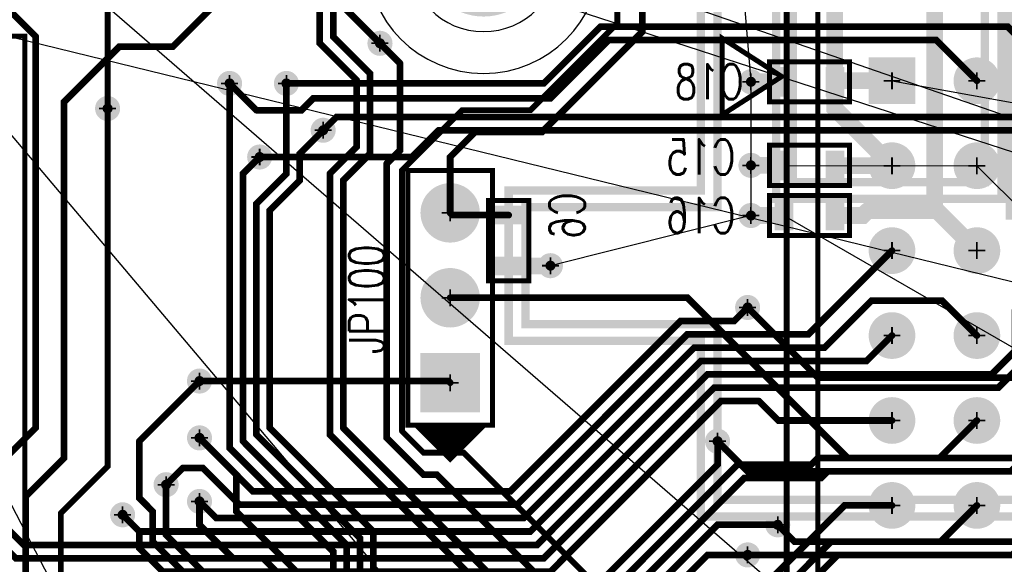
# Model space of a CAD drawing. Extents: x -1 to 210, y -5 to 148.
# Tile 20 of 52: x 91 to 121, y 58 to 75. Entities that reach past the tile are written whole.
import ezdxf
from ezdxf.enums import TextEntityAlignment as Align

# ---------------------------------------------------------------- set-up
doc = ezdxf.new("R2010")
doc.units = 0
for name, pattern in [('KEEPOUT_00011110', [2, 1, 1]), ('POUR_01_-1_0_000000', [2, 1, 1]), ('SIG_115', [2, 1, 1]), ('SIG_116', [2, 1, 1]), ('SIG_12', [2, 1, 1]), ('SIG_13', [2, 1, 1]), ('SIG_130', [2, 1, 1]), ('SIG_134', [2, 1, 1]), ('SIG_143', [2, 1, 1]), ('SIG_144', [2, 1, 1]), ('SIG_145', [2, 1, 1]), ('SIG_146', [2, 1, 1]), ('SIG_148', [2, 1, 1]), ('SIG_149', [2, 1, 1]), ('SIG_15', [2, 1, 1]), ('SIG_150', [2, 1, 1]), ('SIG_151', [2, 1, 1]), ('SIG_152', [2, 1, 1]), ('SIG_153', [2, 1, 1]), ('SIG_154', [2, 1, 1]), ('SIG_155', [2, 1, 1]), ('SIG_156', [2, 1, 1]), ('SIG_157', [2, 1, 1]), ('SIG_17', [2, 1, 1]), ('SIG_196', [2, 1, 1]), ('SIG_197', [2, 1, 1]), ('SIG_198', [2, 1, 1]), ('SIG_199', [2, 1, 1]), ('SIG_200', [2, 1, 1]), ('SIG_201', [2, 1, 1]), ('SIG_202', [2, 1, 1]), ('SIG_229', [2, 1, 1]), ('SIG_234', [2, 1, 1]), ('SIG_244', [2, 1, 1]), ('SIG_52', [2, 1, 1]), ('SIG_73', [2, 1, 1]), ('SIG_89', [2, 1, 1]), ('SIG_9', [2, 1, 1]), ('SIG_91', [2, 1, 1]), ('SIG_94', [2, 1, 1])]:
    doc.linetypes.add(name, pattern=pattern)
for name, color, linetype in [('DRIL_NPLTE_THRU_01', 176, 'CONTINUOUS'), ('DRIL_NPLTE_THRU_02', 255, 'CONTINUOUS'), ('DRIL_NPLTE_THRU_03', 106, 'CONTINUOUS'), ('DRIL_NPLTE_THRU_04', 16, 'CONTINUOUS'), ('DRIL_PLTE_THRU_01', 176, 'CONTINUOUS'), ('DRIL_PLTE_THRU_02', 255, 'CONTINUOUS'), ('DRIL_PLTE_THRU_03', 106, 'CONTINUOUS'), ('DRIL_PLTE_THRU_04', 16, 'CONTINUOUS'), ('DRIL_SYMBOL', 254, 'CONTINUOUS'), ('KEEPOUT_-1', 254, 'CONTINUOUS'), ('KEEPOUT_00', 34, 'CONTINUOUS'), ('KEEPOUT_01', 34, 'CONTINUOUS'), ('LINK_00', 57, 'CONTINUOUS'), ('PADS_BOT', 1, 'CONTINUOUS'), ('PADS_INNER', 5, 'CONTINUOUS'), ('PADS_TOP', 5, 'CONTINUOUS'), ('PART_BOT_2DLINE_00', 6, 'CONTINUOUS'), ('PART_NAME_01', 4, 'CONTINUOUS'), ('PART_NAME_04', 6, 'CONTINUOUS'), ('PART_TOP_2DLINE_00', 4, 'CONTINUOUS'), ('PART_TOP_2DLINE_01', 4, 'CONTINUOUS'), ('POUR_HEADER_02', 253, 'CONTINUOUS'), ('POUR_HEADER_03', 112, 'CONTINUOUS'), ('TRACE_01', 5, 'CONTINUOUS'), ('TRACE_04', 1, 'CONTINUOUS'), ('VIAPTS', 5, 'CONTINUOUS')]:
    doc.layers.add(name, color=color, linetype=linetype)
doc.styles.add('W0$15', font='simplex', dxfattribs={"width": 0.75})

# ---------------------------------------------------------------- blocks, each defined once
blk = doc.blocks.new('POUR_HEADER_0')
at = {"layer": 'POUR_HEADER_02', "linetype": 'POUR_01_-1_0_000000', "const_width": 0.25}
blk.add_lwpolyline([(127.75, 5.5), (127.75, -7.25), (105.5, -7.25), (105.5, -26), (99.75, -26), (99.75, -30.5), (105.5, -30.5), (105.5, -35.75), (120.25, -35.75), (120.25, -26.25), (115.25, -26.25), (115.25, -17), (137.75, -17)], dxfattribs=at)
blk = doc.blocks.new('POUR_HEADER_2')
at = {"layer": 'POUR_HEADER_02', "linetype": 'POUR_01_-1_0_000000', "const_width": 0.25}
blk.add_lwpolyline([(-10, 32.25), (-10, 18.5), (-32.25, 18.5), (-32.25, -0.25), (-38, -0.25), (-38, -3.75), (-32.25, -3.75), (-32.25, -9), (-18.5, -9), (-18.5, -0.5), (-23.5, -0.5), (-23.5, 9.75), (0, 9.75)], dxfattribs=at)
blk = doc.blocks.new('POUR_HEADER_4')
at = {"layer": 'POUR_HEADER_03', "linetype": 'POUR_01_-1_0_000000', "const_width": 0.25}
blk.add_lwpolyline([(-19.75, -1.25), (15.75, -1.25), (15.75, -4.75), (25.25, -4.75), (25.25, -61.25), (-2.25, -61.25), (-2.25, -106), (-25.75, -106), (-25.75, -70.75), (-16.75, -70.75), (-16.75, -50.25), (-30.5, -50.25), (-30.5, -40), (-53.25, -40), (-53.25, -46), (-59, -46), (-59, -34.75), (-2.25, -34.75), (-2.25, -52.25), (22, -52.25), (22, -22.5), (0, -22.5), (0, -6.5), (-19.75, -6.5)], close=True, dxfattribs=at)
blk = doc.blocks.new('POUR_HEADER_5')
at = {"layer": 'POUR_HEADER_03', "linetype": 'POUR_01_-1_0_000000', "const_width": 0.25}
blk.add_lwpolyline([(32, -31.75), (-25.75, -31.75), (-25.75, -44), (-19, -44), (-19, -38), (2.75, -38)], dxfattribs=at)
blk = doc.blocks.new('SMOOTH_0$15')
at = {"const_width": 0.075}
blk.add_lwpolyline([(-0.0375, 0, 1), (0.0375, 0, 1)], format="xyb", close=True, dxfattribs=at)
blk = doc.blocks.new('PART_BODY_BOT_22')
at = {"layer": 'PART_BOT_2DLINE_00', "const_width": 0.15}
blk.add_lwpolyline([(1.2, -0.6), (1.2, 0.6), (-1.2, 0.6), (-1.2, -0.6)], close=True, dxfattribs=at)
at = {"layer": 'PART_BOT_2DLINE_00'}
for p in [(-1.2, 0.6), (1.2, 0.6), (-1.2, -0.6), (1.2, -0.6)]:
    blk.add_blockref('SMOOTH_0$15', p, dxfattribs=at)
blk = doc.blocks.new('DRIL_HOLE_0')
blk.add_lwpolyline([(0, 0, 1), (0, 0, 1)], format="xyb", close=True)
blk = doc.blocks.new('PAD_0')
blk.add_lwpolyline([(0, 0, 1), (0, 0, 1)], format="xyb", close=True)
blk = doc.blocks.new('PAD_2')
at = {"const_width": 0.5588}
blk.add_lwpolyline([(-0.4445, 0), (0.4445, 0)], dxfattribs=at)
blk = doc.blocks.new('STK_BOT_5')
at = {"layer": 'DRIL_PLTE_THRU_01'}
blk.add_blockref('DRIL_HOLE_0', (0, 0), dxfattribs=at)
at = {"layer": 'DRIL_PLTE_THRU_02'}
blk.add_blockref('DRIL_HOLE_0', (0, 0), dxfattribs=at)
at = {"layer": 'DRIL_PLTE_THRU_03'}
blk.add_blockref('DRIL_HOLE_0', (0, 0), dxfattribs=at)
at = {"layer": 'DRIL_PLTE_THRU_04'}
blk.add_blockref('DRIL_HOLE_0', (0, 0), dxfattribs=at)
at = {"layer": 'PADS_BOT', "rotation": 90}
blk.add_blockref('PAD_2', (0, 0), dxfattribs=at)
at = {"layer": 'PADS_INNER'}
blk.add_blockref('PAD_0', (0, 0), dxfattribs=at)
at = {"layer": 'PADS_TOP'}
blk.add_blockref('PAD_0', (0, 0), dxfattribs=at)
blk = doc.blocks.new('SYM_BOT_3')
for name, p in [('PART_BODY_BOT_22', (0, 0)), ('STK_BOT_5', (-0.762, 0)), ('STK_BOT_5', (0.762, 0))]:
    blk.add_blockref(name, p)
blk = doc.blocks.new('PART_BOT_36')
blk.add_blockref('SYM_BOT_3', (0, 0))
at = {"layer": 'PART_NAME_04', "style": 'W0$15', "width": 0.75}
blk.add_text('C15', height=1.05, dxfattribs=at).set_placement((3.25, 0.25), align=Align.MIDDLE_CENTER)
blk = doc.blocks.new('PART_BOT_37')
blk.add_blockref('SYM_BOT_3', (0, 0))
at = {"layer": 'PART_NAME_04', "style": 'W0$15', "width": 0.75}
blk.add_text('C16', height=1.05, dxfattribs=at).set_placement((3.25, 0), align=Align.MIDDLE_CENTER)
blk = doc.blocks.new('PART_BOT_39')
blk.add_blockref('SYM_BOT_3', (0, 0))
at = {"layer": 'PART_NAME_04', "style": 'W0$15', "width": 0.75}
blk.add_text('C18', height=1.05, dxfattribs=at).set_placement((3, 0), align=Align.MIDDLE_CENTER)
blk = doc.blocks.new('PART_BOT_48')
blk.add_blockref('SYM_BOT_3', (0, 0))
at = {"layer": 'PART_NAME_04', "style": 'W0$15', "width": 0.75}
blk.add_text('C6', height=1.05, dxfattribs=at).set_placement((-0.75, -1.75), align=Align.MIDDLE_CENTER)
blk = doc.blocks.new('PART_BODY_TOP_40')
at = {"layer": 'KEEPOUT_-1', "linetype": 'KEEPOUT_00011110'}
blk.add_lwpolyline([(-3.5, 0, 1), (3.5, 0, 1)], format="xyb", close=True, dxfattribs=at)
at = {"layer": 'KEEPOUT_00', "linetype": 'KEEPOUT_00011110'}
blk.add_lwpolyline([(-2.25, 0, 1), (2.25, 0, 1)], format="xyb", close=True, dxfattribs=at)
at = {"layer": 'KEEPOUT_01', "linetype": 'KEEPOUT_00011110'}
blk.add_lwpolyline([(-3.5, 0, 1), (3.5, 0, 1)], format="xyb", close=True, dxfattribs=at)
blk = doc.blocks.new('DRIL_SYMBOL_3$6')
at = {"layer": 'DRIL_SYMBOL', "const_width": 0.0508}
for points in [[(-0.254, 0), (0.254, 0)], [(0, -0.254), (0, 0.254)]]:
    blk.add_lwpolyline(points, dxfattribs=at)
blk = doc.blocks.new('DRIL_HOLE_3$6')
at = {"const_width": 1.8}
blk.add_lwpolyline([(-0.9, 0, 1), (0.9, 0, 1)], format="xyb", close=True, dxfattribs=at)
blk.add_blockref('DRIL_SYMBOL_3$6', (0, 0))
blk = doc.blocks.new('PAD_19')
at = {"const_width": 0.381}
blk.add_lwpolyline([(0, -0.1905, 1), (0, 0.1905, 1)], format="xyb", close=True, dxfattribs=at)
blk = doc.blocks.new('STK_TOP_27')
at = {"layer": 'DRIL_NPLTE_THRU_01'}
blk.add_blockref('DRIL_HOLE_3$6', (0, 0), dxfattribs=at)
at = {"layer": 'DRIL_NPLTE_THRU_02'}
blk.add_blockref('DRIL_HOLE_3$6', (0, 0), dxfattribs=at)
at = {"layer": 'DRIL_NPLTE_THRU_03'}
blk.add_blockref('DRIL_HOLE_3$6', (0, 0), dxfattribs=at)
at = {"layer": 'DRIL_NPLTE_THRU_04'}
blk.add_blockref('DRIL_HOLE_3$6', (0, 0), dxfattribs=at)
at = {"layer": 'PADS_BOT'}
blk.add_blockref('PAD_19', (0, 0), dxfattribs=at)
at = {"layer": 'PADS_INNER'}
blk.add_blockref('PAD_19', (0, 0), dxfattribs=at)
at = {"layer": 'PADS_TOP'}
blk.add_blockref('PAD_19', (0, 0), dxfattribs=at)
blk = doc.blocks.new('SYM_TOP_21')
for name in ['PART_BODY_TOP_40', 'STK_TOP_27']:
    blk.add_blockref(name, (0, 0))
blk = doc.blocks.new('PART_TOP_131')
blk.add_blockref('SYM_TOP_21', (0, 0))
blk = doc.blocks.new('SMOOTH_0$1524')
at = {"const_width": 0.0762}
blk.add_lwpolyline([(-0.0381, 0, 1), (0.0381, 0, 1)], format="xyb", close=True, dxfattribs=at)
blk = doc.blocks.new('PART_BODY_TOP_54')
at = {"layer": 'PART_TOP_2DLINE_01', "const_width": 0.1524}
for points in [[(17.907, 21.082), (19.05, 22.86), (16.764, 22.86)], [(-25.15, 20.92), (25.15, 20.92), (25.15, -31.78), (-25.15, -31.78)], [(-20.0025, 20.0025), (-20.0025, -20.0025), (20.0025, -20.0025), (20.0025, 20.0025)]]:
    blk.add_lwpolyline(points, close=True, dxfattribs=at)
blk.add_lwpolyline([(25.15, -31.8), (25.15, -28.1), (21, -28.1), (21, 20.95), (-21, 20.95), (-21, -28.15), (-25.2, -28.15)], dxfattribs=at)
at = {"layer": 'PART_TOP_2DLINE_01'}
for p in [(16.764, 22.86), (19.05, 22.86), (17.907, 21.082)]:
    blk.add_blockref('SMOOTH_0$1524', p, dxfattribs=at)
blk = doc.blocks.new('DRIL_SYMBOL_0$8')
at = {"layer": 'DRIL_SYMBOL', "const_width": 0.0508}
for points in [[(-0.254, 0), (0.254, 0)], [(0, -0.254), (0, 0.254)]]:
    blk.add_lwpolyline(points, dxfattribs=at)
blk = doc.blocks.new('DRIL_HOLE_0$8')
at = {"const_width": 0.4}
blk.add_lwpolyline([(-0.2, 0, 1), (0.2, 0, 1)], format="xyb", close=True, dxfattribs=at)
blk.add_blockref('DRIL_SYMBOL_0$8', (0, 0))
blk = doc.blocks.new('PAD_29')
at = {"const_width": 1.397}
blk.add_lwpolyline([(-0.6985, 0), (0.6985, 0)], dxfattribs=at)
blk = doc.blocks.new('STK_TOP_36')
at = {"layer": 'DRIL_PLTE_THRU_01'}
blk.add_blockref('DRIL_HOLE_0$8', (0, 0), dxfattribs=at)
at = {"layer": 'DRIL_PLTE_THRU_02'}
blk.add_blockref('DRIL_HOLE_0$8', (0, 0), dxfattribs=at)
at = {"layer": 'DRIL_PLTE_THRU_03'}
blk.add_blockref('DRIL_HOLE_0$8', (0, 0), dxfattribs=at)
at = {"layer": 'DRIL_PLTE_THRU_04'}
blk.add_blockref('DRIL_HOLE_0$8', (0, 0), dxfattribs=at)
at = {"layer": 'PADS_BOT'}
blk.add_blockref('PAD_29', (0, 0), dxfattribs=at)
at = {"layer": 'PADS_INNER'}
blk.add_blockref('PAD_29', (0, 0), dxfattribs=at)
at = {"layer": 'PADS_TOP'}
blk.add_blockref('PAD_29', (0, 0), dxfattribs=at)
blk = doc.blocks.new('PAD_30')
at = {"const_width": 0.6985}
blk.add_lwpolyline([(0, -0.34925, 1), (0, 0.34925, 1)], format="xyb", close=True, dxfattribs=at)
blk = doc.blocks.new('STK_TOP_35')
at = {"layer": 'DRIL_PLTE_THRU_01'}
blk.add_blockref('DRIL_HOLE_0$8', (0, 0), dxfattribs=at)
at = {"layer": 'DRIL_PLTE_THRU_02'}
blk.add_blockref('DRIL_HOLE_0$8', (0, 0), dxfattribs=at)
at = {"layer": 'DRIL_PLTE_THRU_03'}
blk.add_blockref('DRIL_HOLE_0$8', (0, 0), dxfattribs=at)
at = {"layer": 'DRIL_PLTE_THRU_04'}
blk.add_blockref('DRIL_HOLE_0$8', (0, 0), dxfattribs=at)
at = {"layer": 'PADS_BOT'}
blk.add_blockref('PAD_30', (0, 0), dxfattribs=at)
at = {"layer": 'PADS_INNER'}
blk.add_blockref('PAD_30', (0, 0), dxfattribs=at)
at = {"layer": 'PADS_TOP'}
blk.add_blockref('PAD_30', (0, 0), dxfattribs=at)
blk = doc.blocks.new('SYM_TOP_35')
for name, p in [('PART_BODY_TOP_54', (0, 0)), ('STK_TOP_35', (5.08, 17.78)), ('STK_TOP_35', (7.62, 17.78)), ('STK_TOP_35', (10.16, 17.78)), ('STK_TOP_35', (12.7, 17.78)), ('STK_TOP_35', (15.24, 17.78)), ('STK_TOP_36', (17.78, 17.78)), ('STK_TOP_35', (5.08, 15.24)), ('STK_TOP_35', (7.62, 15.24)), ('STK_TOP_35', (10.16, 15.24)), ('STK_TOP_35', (12.7, 15.24)), ('STK_TOP_35', (15.24, 15.24)), ('STK_TOP_35', (17.78, 15.24))]:
    blk.add_blockref(name, p)
blk = doc.blocks.new('PART_TOP_202')
blk.add_blockref('SYM_TOP_35', (0, 0))
blk = doc.blocks.new('PART_BODY_TOP_55')
at = {"layer": 'PART_TOP_2DLINE_00', "const_width": 0.15}
blk.add_lwpolyline([(-1.27, -1.27), (54.61, -1.27), (54.61, 3.81), (-1.27, 3.81)], close=True, dxfattribs=at)
at = {"layer": 'PART_TOP_2DLINE_00'}
blk.add_blockref('SMOOTH_0$15', (54.61, -1.27), dxfattribs=at)
blk = doc.blocks.new('SYM_TOP_36')
blk.add_blockref('PART_BODY_TOP_55', (0, 0))
blk = doc.blocks.new('PART_TOP_205')
blk.add_blockref('SYM_TOP_36', (0, 0))
blk = doc.blocks.new('PART_BODY_TOP_26')
at = {"layer": 'PART_TOP_2DLINE_00', "const_width": 0.15}
blk.add_lwpolyline([(-1.27, -1.27), (6.35, -1.27), (6.35, 1.27), (-1.27, 1.27)], close=True, dxfattribs=at)
blk.add_lwpolyline([(-1.27, 1.016), (-2.286, 0), (-1.27, -1.016), (-1.27, 0.889), (-2.159, 0), (-1.397, -0.762), (-1.397, 0.635), (-2.032, 0), (-1.524, -0.508), (-1.524, 0.381), (-1.905, 0), (-1.651, -0.254), (-1.651, 0.127), (-1.778, 0), (-1.651, -0.127)], dxfattribs=at)
at = {"layer": 'PART_TOP_2DLINE_00'}
for p in [(-1.27, 1.27), (6.35, 1.27), (-1.27, 1.016), (-1.27, 0.889), (-1.397, 0.635), (-1.524, 0.381), (-2.286, 0), (-2.159, 0), (-2.032, 0), (-1.905, 0), (-1.778, 0), (-1.651, 0.127), (-1.651, -0.127), (-1.651, -0.254), (-1.524, -0.508), (-1.397, -0.762), (-1.27, -1.016), (-1.27, -1.27), (6.35, -1.27)]:
    blk.add_blockref('SMOOTH_0$15', p, dxfattribs=at)
blk = doc.blocks.new('DRIL_SYMBOL_1')
at = {"layer": 'DRIL_SYMBOL', "const_width": 0.0508}
for points in [[(-0.254, 0), (0.254, 0)], [(0, -0.254), (0, 0.254)]]:
    blk.add_lwpolyline(points, dxfattribs=at)
blk = doc.blocks.new('DRIL_HOLE_1')
at = {"const_width": 0.5}
blk.add_lwpolyline([(-0.25, 0, 1), (0.25, 0, 1)], format="xyb", close=True, dxfattribs=at)
blk.add_blockref('DRIL_SYMBOL_1', (0, 0))
blk = doc.blocks.new('PAD_5')
at = {"const_width": 0.889}
blk.add_lwpolyline([(0, -0.4445, 1), (0, 0.4445, 1)], format="xyb", close=True, dxfattribs=at)
blk = doc.blocks.new('PAD_6')
at = {"const_width": 1.778}
blk.add_lwpolyline([(-0.889, 0), (0.889, 0)], dxfattribs=at)
blk = doc.blocks.new('STK_TOP_8')
at = {"layer": 'DRIL_PLTE_THRU_01'}
blk.add_blockref('DRIL_HOLE_1', (0, 0), dxfattribs=at)
at = {"layer": 'DRIL_PLTE_THRU_02'}
blk.add_blockref('DRIL_HOLE_1', (0, 0), dxfattribs=at)
at = {"layer": 'DRIL_PLTE_THRU_03'}
blk.add_blockref('DRIL_HOLE_1', (0, 0), dxfattribs=at)
at = {"layer": 'DRIL_PLTE_THRU_04'}
blk.add_blockref('DRIL_HOLE_1', (0, 0), dxfattribs=at)
at = {"layer": 'PADS_BOT'}
blk.add_blockref('PAD_6', (0, 0), dxfattribs=at)
at = {"layer": 'PADS_INNER'}
blk.add_blockref('PAD_5', (0, 0), dxfattribs=at)
at = {"layer": 'PADS_TOP'}
blk.add_blockref('PAD_6', (0, 0), dxfattribs=at)
blk = doc.blocks.new('STK_TOP_9')
at = {"layer": 'DRIL_PLTE_THRU_01'}
blk.add_blockref('DRIL_HOLE_1', (0, 0), dxfattribs=at)
at = {"layer": 'DRIL_PLTE_THRU_02'}
blk.add_blockref('DRIL_HOLE_1', (0, 0), dxfattribs=at)
at = {"layer": 'DRIL_PLTE_THRU_03'}
blk.add_blockref('DRIL_HOLE_1', (0, 0), dxfattribs=at)
at = {"layer": 'DRIL_PLTE_THRU_04'}
blk.add_blockref('DRIL_HOLE_1', (0, 0), dxfattribs=at)
at = {"layer": 'PADS_BOT'}
blk.add_blockref('PAD_5', (0, 0), dxfattribs=at)
at = {"layer": 'PADS_INNER'}
blk.add_blockref('PAD_5', (0, 0), dxfattribs=at)
at = {"layer": 'PADS_TOP'}
blk.add_blockref('PAD_5', (0, 0), dxfattribs=at)
blk = doc.blocks.new('SYM_TOP_7')
for name, p in [('PART_BODY_TOP_26', (0, 0)), ('STK_TOP_8', (0, 0)), ('STK_TOP_9', (2.54, 0)), ('STK_TOP_9', (5.08, 0))]:
    blk.add_blockref(name, p)
blk = doc.blocks.new('PART_TOP_254')
blk.add_blockref('SYM_TOP_7', (0, 0))
at = {"layer": 'PART_NAME_01', "style": 'W0$15', "width": 0.75}
blk.add_text('JP100', height=1.05, dxfattribs=at).set_placement((2.5, 2.5), align=Align.MIDDLE_CENTER)
blk = doc.blocks.new('SMOOTH_0$2')
at = {"const_width": 0.1}
blk.add_lwpolyline([(-0.05, 0, 1), (0.05, 0, 1)], format="xyb", close=True, dxfattribs=at)
blk = doc.blocks.new('SMOOTH_0$5')
at = {"const_width": 0.25}
blk.add_lwpolyline([(-0.125, 0, 1), (0.125, 0, 1)], format="xyb", close=True, dxfattribs=at)
blk = doc.blocks.new('SMOOTH_0$175')
at = {"const_width": 0.0875}
blk.add_lwpolyline([(-0.04375, 0, 1), (0.04375, 0, 1)], format="xyb", close=True, dxfattribs=at)
blk = doc.blocks.new('DRIL_SYMBOL_0$3')
at = {"layer": 'DRIL_SYMBOL', "const_width": 0.0508}
for points in [[(-0.254, 0), (0.254, 0)], [(0, -0.254), (0, 0.254)]]:
    blk.add_lwpolyline(points, dxfattribs=at)
blk = doc.blocks.new('DRIL_HOLE_0$3')
at = {"const_width": 0.15}
blk.add_lwpolyline([(-0.075, 0, 1), (0.075, 0, 1)], format="xyb", close=True, dxfattribs=at)
blk.add_blockref('DRIL_SYMBOL_0$3', (0, 0))
blk = doc.blocks.new('PAD_34')
at = {"const_width": 0.375}
blk.add_lwpolyline([(0, -0.1875, 1), (0, 0.1875, 1)], format="xyb", close=True, dxfattribs=at)
blk = doc.blocks.new('STK_TOP_3')
at = {"layer": 'DRIL_PLTE_THRU_01'}
blk.add_blockref('DRIL_HOLE_0$3', (0, 0), dxfattribs=at)
at = {"layer": 'DRIL_PLTE_THRU_02'}
blk.add_blockref('DRIL_HOLE_0$3', (0, 0), dxfattribs=at)
at = {"layer": 'DRIL_PLTE_THRU_03'}
blk.add_blockref('DRIL_HOLE_0$3', (0, 0), dxfattribs=at)
at = {"layer": 'DRIL_PLTE_THRU_04'}
blk.add_blockref('DRIL_HOLE_0$3', (0, 0), dxfattribs=at)
at = {"layer": 'PADS_BOT'}
blk.add_blockref('PAD_34', (0, 0), dxfattribs=at)
at = {"layer": 'PADS_INNER'}
blk.add_blockref('PAD_34', (0, 0), dxfattribs=at)
at = {"layer": 'PADS_TOP'}
blk.add_blockref('PAD_34', (0, 0), dxfattribs=at)
blk = doc.blocks.new('SYM_TOP_1')
blk.add_blockref('STK_TOP_3', (0, 0))

msp = doc.modelspace()

# ---------------------------------------------------------------- linework, layer by layer
at = {"layer": 'LINK_00', "linetype": 'SIG_9'}
msp.add_line((54, 114.75), (114.25, 43.5), dxfattribs=at)
at = {"layer": 'LINK_00', "linetype": 'SIG_15'}
for p, q in [((109.547, 114.25), (113, 72.75)), ((113, 72.75), (113, 70.25)), ((113, 70.25), (113, 68.75)), ((113.988, 70.25), (119.76, 70.24)), ((122.3, 67.7), (119.76, 70.24)), ((113, 68.75), (107, 67.25)), ((113.988, 68.75), (125.25, 62.25))]:
    msp.add_line(p, q, dxfattribs=at)
at = {"layer": 'LINK_00', "linetype": 'SIG_134'}
msp.add_line((54, 109.46), (119.76, 52.46), dxfattribs=at)
at = {"layer": 'LINK_00', "linetype": 'SIG_12'}
for p, q in [((37.5, 100.5), (169, 55)), ((70.5, 87), (169, 55)), ((169, 55), (83, 76))]:
    msp.add_line(p, q, dxfattribs=at)
at = {"layer": 'LINK_00', "linetype": 'SIG_17'}
msp.add_line((80.75, 79.5), (112.8, 18.05), dxfattribs=at)
at = {"layer": 'LINK_00', "linetype": 'SIG_52'}
msp.add_line((117.22, 72.78), (145.16, 67.7), dxfattribs=at)
at = {"layer": 'TRACE_01', "linetype": 'SIG_13', "const_width": 0.2}
msp.add_lwpolyline([(90, 37.28), (91.3, 38.58), (91.3, 60.35), (92.45, 61.5), (92.45, 72.15), (94.1, 73.8), (95.7, 73.8), (99, 77.1), (99, 80.3), (100.2, 81.5), (105.1, 81.5), (107.2, 83.6), (107.2, 86.8), (108, 87.6), (109.1, 87.6), (109.7, 88.2), (109.7, 103.1)], dxfattribs=at)
at = {"layer": 'TRACE_01', "linetype": 'SIG_130', "const_width": 0.175}
for points in [[(108.46, 86), (108.46, 80), (109, 79.46), (109, 74.5)], [(102.56, 62.3), (102.56, 70.1), (104.36, 71.9), (106.4, 71.9), (109, 74.5)], [(102.56, 62.3), (103.2, 61.66), (104.4, 61.66), (113.6, 52.46), (117.22, 52.46)]]:
    msp.add_lwpolyline(points, dxfattribs=at)
at = {"layer": 'TRACE_01', "linetype": 'SIG_229', "const_width": 0.2}
msp.add_lwpolyline([(104, 68.83), (104, 70.5), (104.75, 71.25), (106.75, 71.25), (109.75, 74.25), (109.75, 82.85), (109.8, 82.9)], dxfattribs=at)
at = {"layer": 'TRACE_01', "linetype": 'SIG_202', "const_width": 0.2}
for points in [[(89.8, 80.1), (89.8, 75.9), (91.6, 74.1)], [(87.46, 60.14), (88.32, 61), (89, 61), (89.4, 61.4), (90.6, 61.4), (91.6, 62.4), (91.6, 74.1)]]:
    msp.add_lwpolyline(points, dxfattribs=at)
at = {"layer": 'TRACE_01', "linetype": 'SIG_116', "const_width": 0.2}
for points in [[(99.7, 79.7), (99.7, 79.1), (100.1, 78.7), (100.1, 73.9), (101.2, 72.8)], [(100.4, 70), (101.2, 70.8), (101.2, 72.8)], [(100.4, 70), (100.4, 62.2), (106.5, 56.1), (106.5, 40.3), (108.5, 38.3), (109.6, 38.3), (110, 37.9)]]:
    msp.add_lwpolyline(points, dxfattribs=at)
at = {"layer": 'TRACE_01', "linetype": 'SIG_115', "const_width": 0.2}
for points in [[(100.5, 79.4), (100.5, 74.1), (101.6, 73), (101.6, 71)], [(100.8, 62.4), (100.8, 69.8), (101.6, 70.6), (101.6, 71)], [(100.8, 62.4), (106.9, 56.3), (106.9, 40.5), (108.7, 38.7), (109.6, 38.7), (110, 39.1)]]:
    msp.add_lwpolyline(points, dxfattribs=at)
at = {"layer": 'TRACE_01', "linetype": 'SIG_89', "const_width": 0.5}
msp.add_lwpolyline([(115.5, 77.3), (115.5, 71.96), (117.22, 70.24)], dxfattribs=at)
at = {"layer": 'TRACE_01', "linetype": 'SIG_91', "const_width": 0.5}
msp.add_lwpolyline([(118.5, 76.8), (118.5, 68.96), (119.76, 67.7)], dxfattribs=at)
at = {"layer": 'TRACE_01', "linetype": 'SIG_234', "const_width": 0.2}
for points in [[(101.9, 73.9), (102.5, 73.3)], [(102.1, 70.3), (102.5, 70.7), (102.5, 73.3)], [(102.1, 70.3), (102.1, 62.1), (103.2, 61), (103.6, 61), (108.4, 56.2), (108.4, 46.65), (114.85, 40.2), (114.85, 30.9), (116.25, 29.5), (116.25, 25.703)]]:
    msp.add_lwpolyline(points, dxfattribs=at)
at = {"layer": 'TRACE_01', "linetype": 'SIG_146', "const_width": 0.2}
msp.add_lwpolyline([(97.4, 72.7), (97.4, 61.8), (100.5, 58.7), (100.5, 52.7)], dxfattribs=at)
at = {"layer": 'TRACE_01', "linetype": 'SIG_144', "const_width": 0.2}
for points in [[(98.2, 62.2), (98.2, 69.1), (99.1, 70), (99.1, 72.7)], [(98.2, 62.2), (101.3, 59.1), (101.3, 52.3)]]:
    msp.add_lwpolyline(points, dxfattribs=at)
at = {"layer": 'TRACE_01', "linetype": 'SIG_73', "const_width": 0.175}
for points in [[(92.35, 59.85), (93.75, 61.25), (93.75, 71.95)], [(92.35, 50.5), (92.35, 59.85)]]:
    msp.add_lwpolyline(points, dxfattribs=at)
at = {"layer": 'TRACE_01', "linetype": 'SIG_143', "const_width": 0.2}
for points in [[(98.6, 62.4), (98.6, 68.9), (99.5, 69.8), (99.5, 70.6), (100.2, 71.3)], [(98.6, 62.4), (101.7, 59.3), (101.7, 52.1)]]:
    msp.add_lwpolyline(points, dxfattribs=at)
at = {"layer": 'TRACE_01', "linetype": 'SIG_145', "const_width": 0.2}
for points in [[(97.8, 62), (97.8, 70), (98.3, 70.5)], [(97.8, 62), (100.9, 58.9), (100.9, 52.5)]]:
    msp.add_lwpolyline(points, dxfattribs=at)
at = {"layer": 'TRACE_01', "linetype": 'SIG_148', "const_width": 0.2}
for points in [[(112.9, 66), (115, 63.9), (122.94, 63.9), (123.54, 64.5), (123.54, 66.4), (124.84, 67.7)], [(96.5, 62.1), (97.6, 61), (97.6, 59.9), (100.1, 57.4), (100.1, 52.9)]]:
    msp.add_lwpolyline(points, dxfattribs=at)
at = {"layer": 'TRACE_01', "linetype": 'SIG_244', "const_width": 0.2}
msp.add_lwpolyline([(104, 66.29), (111.1, 66.29), (115.89, 61.5), (118.64, 61.5), (119.76, 62.62)], dxfattribs=at)
at = {"layer": 'TRACE_01', "linetype": 'SIG_152', "const_width": 0.2}
for points in [[(94.7, 62), (96.5, 63.8)], [(94.7, 62), (94.7, 60.3), (95.1, 59.9), (95.1, 59), (96.7, 57.4), (98.5, 55.6)]]:
    msp.add_lwpolyline(points, dxfattribs=at)
at = {"layer": 'TRACE_01', "linetype": 'SIG_150', "const_width": 0.2}
msp.add_lwpolyline([(112, 62), (112.9, 61.1), (120.78, 61.1), (122.3, 62.62)], dxfattribs=at)
at = {"layer": 'TRACE_01', "linetype": 'SIG_151', "const_width": 0.2}
msp.add_lwpolyline([(95.5, 60.7), (95.5, 59.2), (98.9, 55.8), (98.9, 53.5)], dxfattribs=at)
at = {"layer": 'TRACE_01', "linetype": 'SIG_149', "const_width": 0.2}
msp.add_lwpolyline([(96.5, 60.2), (96.5, 59.5), (97.5, 58.5), (98.4, 58.5), (99.7, 57.2), (99.7, 53.1)], dxfattribs=at)
at = {"layer": 'TRACE_01', "linetype": 'SIG_154', "const_width": 0.2}
msp.add_lwpolyline([(112.9, 58.6), (120.82, 58.6), (122.3, 60.08)], dxfattribs=at)
at = {"layer": 'TRACE_01', "linetype": 'SIG_155', "const_width": 0.2}
msp.add_lwpolyline([(113.8, 59.5), (114.3, 59), (118.68, 59), (119.76, 60.08)], dxfattribs=at)
at = {"layer": 'TRACE_01', "linetype": 'SIG_153', "const_width": 0.2}
msp.add_lwpolyline([(94.2, 59.8), (94.7, 59.3), (94.7, 58.8), (98.1, 55.4)], dxfattribs=at)
at = {"layer": 'TRACE_04', "linetype": 'SIG_234', "const_width": 0.2}
msp.add_lwpolyline([(101.9, 73.9), (99.4, 76.4), (89.7, 76.4), (83.3, 82.8), (77.3, 82.8)], dxfattribs=at)
at = {"layer": 'TRACE_04', "linetype": 'SIG_73', "const_width": 0.175}
msp.add_lwpolyline([(93.75, 71.95), (93.75, 75)], dxfattribs=at)
at = {"layer": 'TRACE_04', "linetype": 'SIG_144', "const_width": 0.2}
for points in [[(99.1, 72.7), (106.8, 72.7), (108.5, 74.4)], [(122.3, 72.78), (120.68, 74.4), (108.5, 74.4)]]:
    msp.add_lwpolyline(points, dxfattribs=at)
at = {"layer": 'TRACE_04', "linetype": 'SIG_146', "const_width": 0.2}
for points in [[(98.2, 71.9), (99.55, 71.9), (99.9, 72.25), (107, 72.25), (108.75, 74)], [(119.76, 72.78), (118.54, 74), (108.75, 74)], [(98.2, 71.9), (97.4, 72.7)]]:
    msp.add_lwpolyline(points, dxfattribs=at)
at = {"layer": 'TRACE_04', "linetype": 'SIG_143', "const_width": 0.2}
msp.add_lwpolyline([(100.2, 71.3), (100.6, 71.7), (123.76, 71.7), (124.84, 72.78)], dxfattribs=at)
at = {"layer": 'TRACE_04', "linetype": 'SIG_15', "const_width": 0.5}
for points in [[(113, 72.75), (113.988, 72.75)], [(113, 70.25), (113.988, 70.25)], [(113, 68.75), (113.988, 68.75)], [(105.75, 67.238), (106.988, 67.238), (107, 67.25)]]:
    msp.add_lwpolyline(points, dxfattribs=at)
at = {"layer": 'TRACE_04', "linetype": 'SIG_52', "const_width": 0.5}
msp.add_lwpolyline([(115.512, 72.75), (115.542, 72.78), (117.22, 72.78)], dxfattribs=at)
at = {"layer": 'TRACE_04', "linetype": 'SIG_145', "const_width": 0.2}
for points in [[(98.3, 70.5), (102.858, 70.5), (103.658, 71.3)], [(124.84, 70.24), (123.78, 71.3), (103.658, 71.3)]]:
    msp.add_lwpolyline(points, dxfattribs=at)
at = {"layer": 'TRACE_04', "linetype": 'SIG_89', "const_width": 0.5}
msp.add_lwpolyline([(117.22, 70.24), (115.522, 70.24), (115.512, 70.25)], dxfattribs=at)
at = {"layer": 'TRACE_04', "linetype": 'SIG_91', "const_width": 0.5}
for points in [[(115.512, 68.75), (116.35, 68.75), (116.5, 68.9)], [(119.76, 67.7), (118.56, 68.9), (116.5, 68.9)]]:
    msp.add_lwpolyline(points, dxfattribs=at)
at = {"layer": 'TRACE_04', "linetype": 'SIG_229', "const_width": 0.2}
msp.add_lwpolyline([(105.75, 68.762), (104.068, 68.762), (104, 68.83)], dxfattribs=at)
at = {"layer": 'TRACE_04', "linetype": 'SIG_151', "const_width": 0.2}
for points in [[(101.233, 60.1), (106, 60.1), (111.1, 65.2), (114.72, 65.2), (117.22, 67.7)], [(95.5, 60.7), (96, 61.2)], [(101.233, 60.1), (97.7, 60.1), (96.6, 61.2), (96, 61.2)]]:
    msp.add_lwpolyline(points, dxfattribs=at)
at = {"layer": 'TRACE_04', "linetype": 'SIG_201', "const_width": 0.2}
for points in [[(92.851, 58.9), (106.6, 58.9), (111.7, 64), (120.2, 64), (120.9, 64.7), (120.9, 65.9), (121.6, 66.6), (125.6, 66.6)], [(92.851, 58.9), (91.24, 58.9), (90, 60.14)]]:
    msp.add_lwpolyline(points, dxfattribs=at)
at = {"layer": 'TRACE_04', "linetype": 'SIG_200', "const_width": 0.2}
for points in [[(91.685, 58.5), (106.8, 58.5), (111.9, 63.6), (120.4, 63.6), (121.3, 64.5), (121.3, 65.7), (121.8, 66.2)], [(91.685, 58.5), (91, 58.5), (90.6, 58.9), (88.76, 58.9)]]:
    msp.add_lwpolyline(points, dxfattribs=at)
at = {"layer": 'TRACE_04', "linetype": 'SIG_149', "const_width": 0.2}
for points in [[(102.8, 59.7), (106.2, 59.7), (111.3, 64.8), (115.2, 64.8), (116.6, 66.2), (116.9, 66.2)], [(119.76, 65.16), (118.72, 66.2), (116.9, 66.2)], [(102.8, 59.7), (97, 59.7), (96.5, 60.2)]]:
    msp.add_lwpolyline(points, dxfattribs=at)
at = {"layer": 'TRACE_04', "linetype": 'SIG_148', "const_width": 0.2}
for points in [[(101, 60.5), (105.8, 60.5), (110.9, 65.6), (112.5, 65.6), (112.9, 66)], [(101, 60.5), (98.1, 60.5), (96.5, 62.1)]]:
    msp.add_lwpolyline(points, dxfattribs=at)
at = {"layer": 'TRACE_04', "linetype": 'SIG_199', "const_width": 0.2}
msp.add_lwpolyline([(92.4, 56.7), (108, 56.7), (112.6, 61.3), (114.8, 61.3), (115, 61.5), (127.1, 61.5), (127.5, 61.9), (145.9, 61.9), (146.6, 62.6), (146.6, 63), (147.3, 63.7), (151.32, 63.7), (152.78, 65.16)], dxfattribs=at)
at = {"layer": 'TRACE_04', "linetype": 'SIG_153', "const_width": 0.2}
for points in [[(97.5, 59.3), (106.4, 59.3), (111.5, 64.4), (116.46, 64.4), (117.22, 65.16)], [(97.5, 59.3), (94.7, 59.3), (94.2, 59.8)]]:
    msp.add_lwpolyline(points, dxfattribs=at)
at = {"layer": 'TRACE_04', "linetype": 'SIG_152', "const_width": 0.2}
msp.add_lwpolyline([(104, 63.75), (103.95, 63.8), (96.5, 63.8)], dxfattribs=at)
at = {"layer": 'TRACE_04', "linetype": 'SIG_156', "const_width": 0.2}
for points in [[(94.3, 57.7), (95.1, 57.7), (95.5, 58.1), (107, 58.1), (112.1, 63.2), (112.3, 63.2), (113.24, 63.2)], [(117.22, 62.62), (113.82, 62.62), (113.24, 63.2)]]:
    msp.add_lwpolyline(points, dxfattribs=at)
at = {"layer": 'TRACE_04', "linetype": 'SIG_198', "const_width": 0.2}
msp.add_lwpolyline([(87.46, 55.06), (88.7, 56.3), (108.2, 56.3), (112.8, 60.9), (115.1, 60.9), (115.3, 61.1), (127.4, 61.1), (127.8, 61.5), (149.12, 61.5), (150.24, 62.62)], dxfattribs=at)
at = {"layer": 'TRACE_04', "linetype": 'SIG_197', "const_width": 0.2}
msp.add_lwpolyline([(96.2, 53.9), (108.5, 53.9), (111.9, 57.3), (113.7, 57.3), (115.4, 59), (143.3, 59), (145.4, 61.1), (149.3, 61.1), (149.8, 61.6), (150.7, 61.6), (151.72, 62.62), (152.78, 62.62)], dxfattribs=at)
at = {"layer": 'TRACE_04', "linetype": 'SIG_150', "const_width": 0.2}
msp.add_lwpolyline([(98.4, 57.4), (108.1, 57.4), (112, 61.3), (112, 62)], dxfattribs=at)
at = {"layer": 'TRACE_04', "linetype": 'SIG_157', "const_width": 0.2}
msp.add_lwpolyline([(108.3, 54.3), (111.7, 57.7), (113.42, 57.7), (115.8, 60.08), (117.22, 60.08)], dxfattribs=at)
at = {"layer": 'TRACE_04', "linetype": 'SIG_155', "const_width": 0.2}
msp.add_lwpolyline([(107.6, 55.1), (112, 59.5), (113.8, 59.5)], dxfattribs=at)
at = {"layer": 'TRACE_04', "linetype": 'SIG_196', "const_width": 0.2}
msp.add_lwpolyline([(96, 53.5), (108.7, 53.5), (112.1, 56.9), (113.9, 56.9), (115.6, 58.6), (144.3, 58.6)], dxfattribs=at)
at = {"layer": 'TRACE_04', "linetype": 'SIG_154', "const_width": 0.2}
msp.add_lwpolyline([(99.4, 54.7), (107.8, 54.7), (111.7, 58.6), (112.9, 58.6)], dxfattribs=at)

# ---------------------------------------------------------------- block references
at = {"linetype": 'SIG_15'}
msp.add_blockref('POUR_HEADER_2', (144.25, 69.25), dxfattribs=at)
at = {"linetype": 'SIG_52'}
msp.add_blockref('POUR_HEADER_4', (173.25, 115.75), dxfattribs=at)
at = {"linetype": 'SIG_94'}
msp.add_blockref('POUR_HEADER_5', (139.5, 113.25), dxfattribs=at)
at = {"linetype": 'SIG_12'}
msp.add_blockref('POUR_HEADER_0', (6, 95.5), dxfattribs=at)
at = {"rotation": 90}
for name, p in [('PART_TOP_202', (135, 55)), ('PART_TOP_205', (90, 19.5)), ('PART_TOP_254', (104, 63.75))]:
    msp.add_blockref(name, p, dxfattribs=at)
msp.add_blockref('PART_TOP_131', (105, 76.5))
at = {"xscale": -1}
for name, p in [('PART_BOT_39', (114.75, 72.75)), ('PART_BOT_36', (114.75, 70.25)), ('PART_BOT_37', (114.75, 68.75))]:
    msp.add_blockref(name, p, dxfattribs=at)
at = {"xscale": -1, "rotation": -270}
msp.add_blockref('PART_BOT_48', (105.75, 68), dxfattribs=at)
at = {"layer": 'TRACE_01'}
for name, p in [('SMOOTH_0$175', (109, 74.5)), ('SMOOTH_0$175', (109, 74.5)), ('SMOOTH_0$2', (109.75, 74.25)), ('SMOOTH_0$2', (91.6, 74.1)), ('SMOOTH_0$2', (91.6, 74.1)), ('SMOOTH_0$2', (100.1, 73.9)), ('SMOOTH_0$2', (100.5, 74.1)), ('SMOOTH_0$2', (101.9, 73.9)), ('SMOOTH_0$2', (94.1, 73.8)), ('SMOOTH_0$2', (95.7, 73.8)), ('SMOOTH_0$2', (102.5, 73.3)), ('SMOOTH_0$2', (102.5, 73.3)), ('SMOOTH_0$2', (101.6, 73)), ('SMOOTH_0$2', (97.4, 72.7)), ('SMOOTH_0$2', (99.1, 72.7)), ('SMOOTH_0$2', (101.2, 72.8)), ('SMOOTH_0$2', (101.2, 72.8)), ('SMOOTH_0$2', (92.45, 72.15)), ('SMOOTH_0$5', (115.5, 71.96)), ('SMOOTH_0$175', (93.75, 71.95)), ('SMOOTH_0$175', (104.36, 71.9)), ('SMOOTH_0$175', (106.4, 71.9)), ('SMOOTH_0$2', (100.2, 71.3)), ('SMOOTH_0$2', (104.75, 71.25)), ('SMOOTH_0$2', (106.75, 71.25)), ('SMOOTH_0$2', (101.6, 71)), ('SMOOTH_0$2', (101.6, 71)), ('SMOOTH_0$2', (101.2, 70.8)), ('SMOOTH_0$2', (102.5, 70.7)), ('SMOOTH_0$2', (98.3, 70.5)), ('SMOOTH_0$2', (99.5, 70.6)), ('SMOOTH_0$2', (101.6, 70.6)), ('SMOOTH_0$2', (104, 70.5)), ('SMOOTH_0$5', (117.22, 70.24)), ('SMOOTH_0$2', (102.1, 70.3)), ('SMOOTH_0$2', (102.1, 70.3)), ('SMOOTH_0$175', (102.56, 70.1)), ('SMOOTH_0$2', (97.8, 70)), ('SMOOTH_0$2', (99.1, 70)), ('SMOOTH_0$2', (99.5, 69.8)), ('SMOOTH_0$2', (100.4, 70)), ('SMOOTH_0$2', (100.4, 70)), ('SMOOTH_0$2', (100.8, 69.8)), ('SMOOTH_0$2', (98.2, 69.1)), ('SMOOTH_0$2', (98.6, 68.9)), ('SMOOTH_0$5', (118.5, 68.96)), ('SMOOTH_0$2', (104, 68.83)), ('SMOOTH_0$5', (119.76, 67.7)), ('SMOOTH_0$2', (104, 66.29)), ('SMOOTH_0$2', (111.1, 66.29)), ('SMOOTH_0$2', (112.9, 66)), ('SMOOTH_0$2', (115, 63.9)), ('SMOOTH_0$2', (96.5, 63.8)), ('SMOOTH_0$2', (91.6, 62.4)), ('SMOOTH_0$2', (98.6, 62.4)), ('SMOOTH_0$2', (98.6, 62.4)), ('SMOOTH_0$2', (100.8, 62.4)), ('SMOOTH_0$2', (100.8, 62.4)), ('SMOOTH_0$2', (119.76, 62.62)), ('SMOOTH_0$2', (96.5, 62.1)), ('SMOOTH_0$2', (98.2, 62.2)), ('SMOOTH_0$2', (98.2, 62.2)), ('SMOOTH_0$2', (100.4, 62.2)), ('SMOOTH_0$2', (102.1, 62.1)), ('SMOOTH_0$175', (102.56, 62.3)), ('SMOOTH_0$175', (102.56, 62.3)), ('SMOOTH_0$2', (94.7, 62)), ('SMOOTH_0$2', (94.7, 62)), ('SMOOTH_0$2', (97.4, 61.8)), ('SMOOTH_0$2', (97.8, 62)), ('SMOOTH_0$2', (97.8, 62)), ('SMOOTH_0$2', (112, 62)), ('SMOOTH_0$2', (92.45, 61.5)), ('SMOOTH_0$175', (103.2, 61.66)), ('SMOOTH_0$175', (104.4, 61.66)), ('SMOOTH_0$2', (115.89, 61.5)), ('SMOOTH_0$2', (118.64, 61.5)), ('SMOOTH_0$175', (93.75, 61.25)), ('SMOOTH_0$2', (97.6, 61)), ('SMOOTH_0$2', (103.2, 61)), ('SMOOTH_0$2', (103.6, 61)), ('SMOOTH_0$2', (112.9, 61.1)), ('SMOOTH_0$2', (95.5, 60.7)), ('SMOOTH_0$2', (91.3, 60.35)), ('SMOOTH_0$2', (94.7, 60.3)), ('SMOOTH_0$2', (96.5, 60.2)), ('SMOOTH_0$2', (119.76, 60.08)), ('SMOOTH_0$175', (92.35, 59.85)), ('SMOOTH_0$175', (92.35, 59.85)), ('SMOOTH_0$2', (94.2, 59.8)), ('SMOOTH_0$2', (95.1, 59.9)), ('SMOOTH_0$2', (97.6, 59.9)), ('SMOOTH_0$2', (96.5, 59.5)), ('SMOOTH_0$2', (113.8, 59.5)), ('SMOOTH_0$2', (94.7, 59.3)), ('SMOOTH_0$2', (95.5, 59.2)), ('SMOOTH_0$2', (101.7, 59.3)), ('SMOOTH_0$2', (95.1, 59)), ('SMOOTH_0$2', (100.9, 58.9)), ('SMOOTH_0$2', (101.3, 59.1)), ('SMOOTH_0$2', (114.3, 59)), ('SMOOTH_0$2', (118.68, 59)), ('SMOOTH_0$2', (94.7, 58.8)), ('SMOOTH_0$2', (100.5, 58.7)), ('SMOOTH_0$2', (112.9, 58.6)), ('SMOOTH_0$2', (97.5, 58.5)), ('SMOOTH_0$2', (98.4, 58.5))]:
    msp.add_blockref(name, p, dxfattribs=at)
at = {"layer": 'TRACE_04'}
for name, p in [('SMOOTH_0$2', (108.5, 74.4)), ('SMOOTH_0$2', (108.5, 74.4)), ('SMOOTH_0$2', (120.68, 74.4)), ('SMOOTH_0$2', (101.9, 73.9)), ('SMOOTH_0$2', (108.75, 74)), ('SMOOTH_0$2', (108.75, 74)), ('SMOOTH_0$2', (118.54, 74)), ('SMOOTH_0$2', (97.4, 72.7)), ('SMOOTH_0$2', (99.1, 72.7)), ('SMOOTH_0$2', (106.8, 72.7)), ('SMOOTH_0$5', (113, 72.75)), ('SMOOTH_0$5', (113.988, 72.75)), ('SMOOTH_0$5', (115.512, 72.75)), ('SMOOTH_0$5', (115.542, 72.78)), ('SMOOTH_0$5', (117.22, 72.78)), ('SMOOTH_0$2', (119.76, 72.78)), ('SMOOTH_0$2', (99.9, 72.25)), ('SMOOTH_0$2', (107, 72.25)), ('SMOOTH_0$175', (93.75, 71.95)), ('SMOOTH_0$2', (98.2, 71.9)), ('SMOOTH_0$2', (98.2, 71.9)), ('SMOOTH_0$2', (99.55, 71.9)), ('SMOOTH_0$2', (100.6, 71.7)), ('SMOOTH_0$2', (100.2, 71.3)), ('SMOOTH_0$2', (103.658, 71.3)), ('SMOOTH_0$2', (103.658, 71.3)), ('SMOOTH_0$2', (98.3, 70.5)), ('SMOOTH_0$2', (102.858, 70.5)), ('SMOOTH_0$5', (113, 70.25)), ('SMOOTH_0$5', (113.988, 70.25)), ('SMOOTH_0$5', (115.512, 70.25)), ('SMOOTH_0$5', (115.522, 70.24)), ('SMOOTH_0$5', (117.22, 70.24)), ('SMOOTH_0$5', (113, 68.75)), ('SMOOTH_0$5', (113.988, 68.75)), ('SMOOTH_0$5', (115.512, 68.75)), ('SMOOTH_0$5', (116.35, 68.75)), ('SMOOTH_0$5', (116.5, 68.9)), ('SMOOTH_0$5', (116.5, 68.9)), ('SMOOTH_0$5', (118.56, 68.9)), ('SMOOTH_0$2', (104, 68.83)), ('SMOOTH_0$2', (104.068, 68.762)), ('SMOOTH_0$2', (105.75, 68.762)), ('SMOOTH_0$2', (117.22, 67.7)), ('SMOOTH_0$5', (119.76, 67.7)), ('SMOOTH_0$5', (105.75, 67.238)), ('SMOOTH_0$5', (106.988, 67.238)), ('SMOOTH_0$5', (107, 67.25)), ('SMOOTH_0$2', (116.6, 66.2)), ('SMOOTH_0$2', (116.9, 66.2)), ('SMOOTH_0$2', (116.9, 66.2)), ('SMOOTH_0$2', (118.72, 66.2)), ('SMOOTH_0$2', (112.9, 66)), ('SMOOTH_0$2', (110.9, 65.6)), ('SMOOTH_0$2', (112.5, 65.6)), ('SMOOTH_0$2', (111.1, 65.2)), ('SMOOTH_0$2', (114.72, 65.2)), ('SMOOTH_0$2', (117.22, 65.16)), ('SMOOTH_0$2', (119.76, 65.16)), ('SMOOTH_0$2', (111.3, 64.8)), ('SMOOTH_0$2', (115.2, 64.8)), ('SMOOTH_0$2', (111.5, 64.4)), ('SMOOTH_0$2', (116.46, 64.4)), ('SMOOTH_0$2', (111.7, 64)), ('SMOOTH_0$2', (120.2, 64)), ('SMOOTH_0$2', (96.5, 63.8)), ('SMOOTH_0$2', (103.95, 63.8)), ('SMOOTH_0$2', (104, 63.75)), ('SMOOTH_0$2', (111.9, 63.6)), ('SMOOTH_0$2', (120.4, 63.6)), ('SMOOTH_0$2', (112.1, 63.2)), ('SMOOTH_0$2', (112.3, 63.2)), ('SMOOTH_0$2', (113.24, 63.2)), ('SMOOTH_0$2', (113.82, 62.62)), ('SMOOTH_0$2', (117.22, 62.62)), ('SMOOTH_0$2', (96.5, 62.1)), ('SMOOTH_0$2', (112, 62)), ('SMOOTH_0$2', (115, 61.5)), ('SMOOTH_0$2', (96, 61.2)), ('SMOOTH_0$2', (96, 61.2)), ('SMOOTH_0$2', (96.6, 61.2)), ('SMOOTH_0$2', (112, 61.3)), ('SMOOTH_0$2', (112.6, 61.3)), ('SMOOTH_0$2', (114.8, 61.3)), ('SMOOTH_0$2', (112.8, 60.9)), ('SMOOTH_0$2', (115.1, 60.9)), ('SMOOTH_0$2', (115.3, 61.1)), ('SMOOTH_0$2', (95.5, 60.7)), ('SMOOTH_0$2', (98.1, 60.5)), ('SMOOTH_0$2', (101, 60.5)), ('SMOOTH_0$2', (101, 60.5)), ('SMOOTH_0$2', (105.8, 60.5)), ('SMOOTH_0$2', (96.5, 60.2)), ('SMOOTH_0$2', (97.7, 60.1)), ('SMOOTH_0$2', (101.233, 60.1)), ('SMOOTH_0$2', (101.233, 60.1)), ('SMOOTH_0$2', (106, 60.1)), ('SMOOTH_0$2', (115.8, 60.08)), ('SMOOTH_0$2', (117.22, 60.08)), ('SMOOTH_0$2', (94.2, 59.8)), ('SMOOTH_0$2', (97, 59.7)), ('SMOOTH_0$2', (102.8, 59.7)), ('SMOOTH_0$2', (102.8, 59.7)), ('SMOOTH_0$2', (106.2, 59.7)), ('SMOOTH_0$2', (112, 59.5)), ('SMOOTH_0$2', (113.8, 59.5)), ('SMOOTH_0$2', (94.7, 59.3)), ('SMOOTH_0$2', (97.5, 59.3)), ('SMOOTH_0$2', (97.5, 59.3)), ('SMOOTH_0$2', (106.4, 59.3)), ('SMOOTH_0$2', (91.24, 58.9)), ('SMOOTH_0$2', (92.851, 58.9)), ('SMOOTH_0$2', (92.851, 58.9)), ('SMOOTH_0$2', (106.6, 58.9)), ('SMOOTH_0$2', (115.4, 59)), ('SMOOTH_0$2', (111.7, 58.6)), ('SMOOTH_0$2', (112.9, 58.6)), ('SMOOTH_0$2', (115.6, 58.6)), ('SMOOTH_0$2', (91.685, 58.5)), ('SMOOTH_0$2', (91.685, 58.5)), ('SMOOTH_0$2', (106.8, 58.5))]:
    msp.add_blockref(name, p, dxfattribs=at)
at = {"layer": 'VIAPTS', "linetype": 'SIG_234'}
msp.add_blockref('SYM_TOP_1', (101.9, 73.9), dxfattribs=at)
at = {"layer": 'VIAPTS', "linetype": 'SIG_146'}
msp.add_blockref('SYM_TOP_1', (97.4, 72.7), dxfattribs=at)
at = {"layer": 'VIAPTS', "linetype": 'SIG_144'}
msp.add_blockref('SYM_TOP_1', (99.1, 72.7), dxfattribs=at)
at = {"layer": 'VIAPTS', "linetype": 'SIG_15'}
for p in [(113, 72.75), (113, 70.25), (113, 68.75), (107, 67.25)]:
    msp.add_blockref('SYM_TOP_1', p, dxfattribs=at)
at = {"layer": 'VIAPTS', "linetype": 'SIG_73'}
msp.add_blockref('SYM_TOP_1', (93.75, 71.95), dxfattribs=at)
at = {"layer": 'VIAPTS', "linetype": 'SIG_143'}
msp.add_blockref('SYM_TOP_1', (100.2, 71.3), dxfattribs=at)
at = {"layer": 'VIAPTS', "linetype": 'SIG_145'}
msp.add_blockref('SYM_TOP_1', (98.3, 70.5), dxfattribs=at)
at = {"layer": 'VIAPTS', "linetype": 'SIG_148'}
for p in [(112.9, 66), (96.5, 62.1)]:
    msp.add_blockref('SYM_TOP_1', p, dxfattribs=at)
at = {"layer": 'VIAPTS', "linetype": 'SIG_152'}
msp.add_blockref('SYM_TOP_1', (96.5, 63.8), dxfattribs=at)
at = {"layer": 'VIAPTS', "linetype": 'SIG_150'}
msp.add_blockref('SYM_TOP_1', (112, 62), dxfattribs=at)
at = {"layer": 'VIAPTS', "linetype": 'SIG_151'}
msp.add_blockref('SYM_TOP_1', (95.5, 60.7), dxfattribs=at)
at = {"layer": 'VIAPTS', "linetype": 'SIG_149'}
msp.add_blockref('SYM_TOP_1', (96.5, 60.2), dxfattribs=at)
at = {"layer": 'VIAPTS', "linetype": 'SIG_153'}
msp.add_blockref('SYM_TOP_1', (94.2, 59.8), dxfattribs=at)
at = {"layer": 'VIAPTS', "linetype": 'SIG_155'}
msp.add_blockref('SYM_TOP_1', (113.8, 59.5), dxfattribs=at)
at = {"layer": 'VIAPTS', "linetype": 'SIG_154'}
msp.add_blockref('SYM_TOP_1', (112.9, 58.6), dxfattribs=at)

doc.saveas('drawing.dxf')
